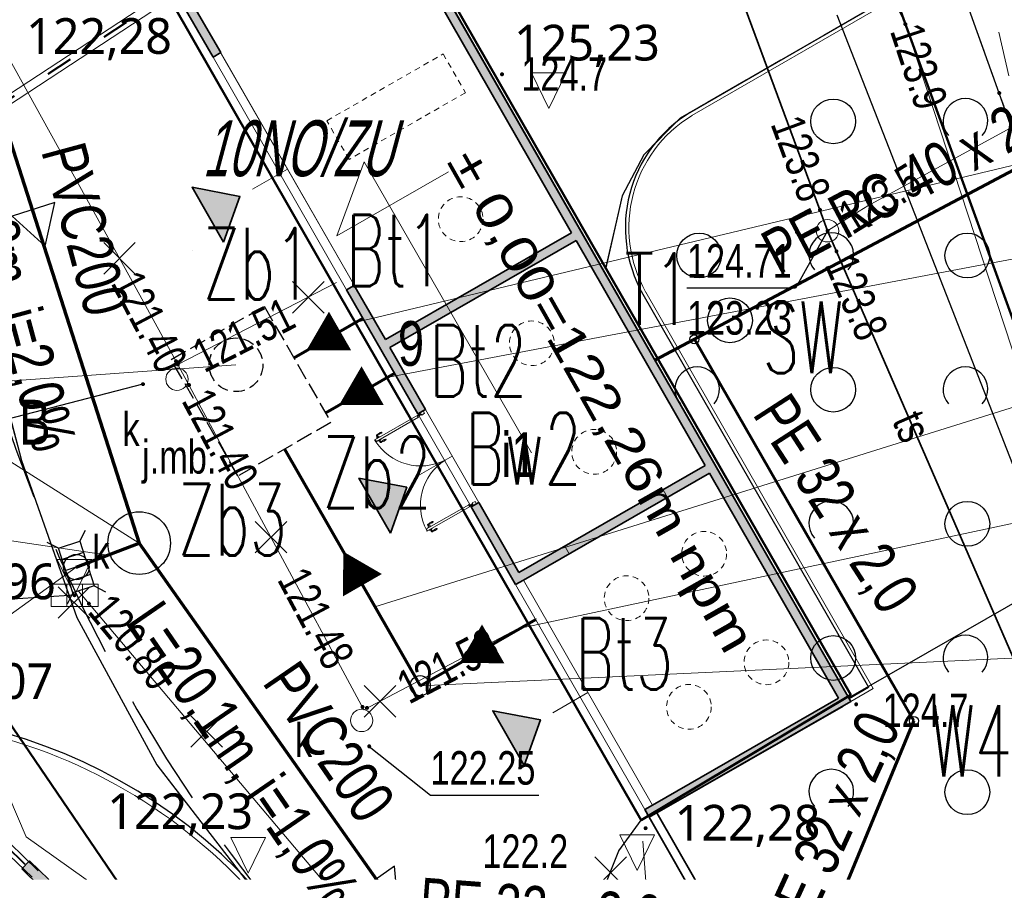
# Model space of a CAD drawing. Header units: millimetres. Extents: x 7464056 to 7464277, y 5957530 to 5957827.
# Tile 6 of 22: x 7464161 to 7464183, y 5957565 to 5957585. Entities that reach past the tile are written whole.
import ezdxf
from ezdxf.enums import TextEntityAlignment as Align

# ---------------------------------------------------------------- set-up
doc = ezdxf.new("R2010")
doc.units = ezdxf.units.MM
doc.header["$MEASUREMENT"] = 0
for name, pattern in [('1.0_0.5', [1.5, 1, -0.5]), ('1.5_0.5', [2, 1.5, -0.5]), ('219-500', [0]), ('ACAD_ISO03W100', [30, 12, -18]), ('egug-500', [1, 0.5, -0.5]), ('KRESKOWA', [19.05, 12.7, -6.35]), ('otda_500', [1, 0.5, -0.5])]:
    doc.linetypes.add(name, pattern=pattern)
doc.layers.get('0').update_dxf_attribs({"color": 2, "linetype": 'CONTINUOUS', "lineweight": 0, "plot": 0})
for name, color, linetype in [('000 Inne (niezydentyfikowane)', 7, 'CONTINUOUS'), ('203-punkt graniczny', 7, 'CONTINUOUS'), ('210-oznaczenie konturu użytku gruntowego', 7, 'CONTINUOUS'), ('218-kontur użytku gruntowego', 7, 'CONTINUOUS'), ('312-budynek ewidencyjny', 7, 'CONTINUOUS'), ('312-oznaczenie budynku ewidencyjnego', 7, 'CONTINUOUS'), ('312-oznaczenie budynku ewidencyjnego-Atr117', 7, 'CONTINUOUS'), ('jezdnia', 7, 'CONTINUOUS'), ('jezdnia-Atr17', 7, 'CONTINUOUS'), ('komora podziemna', 7, 'CONTINUOUS'), ('kratka ściekowa', 7, 'CONTINUOUS'), ('kratka ściekowa-Atr17', 7, 'CONTINUOUS'), ('krawężnik', 7, 'CONTINUOUS'), ('obudowa ochronna przewodu', 7, 'CONTINUOUS'), ('pikieta naturalna', 7, 'CONTINUOUS'), ('pikieta naturalna-Atr2', 7, 'CONTINUOUS'), ('pikieta sztuczna', 7, 'CONTINUOUS'), ('pikieta sztuczna-Atr2', 7, 'CONTINUOUS'), ('przewód elektroenergetyczny podziemny', 7, 'CONTINUOUS'), ('przewód kanalizacyjny', 7, 'CONTINUOUS'), ('przewód telekomunikacyjny podziemny', 7, 'CONTINUOUS'), ('przewód telekomunikacyjny podziemny-Atr1', 7, 'CONTINUOUS'), ('rzedna', 7, 'CONTINUOUS'), ('rzedna-Atr2', 7, 'CONTINUOUS'), ('rzedna-Atr3', 7, 'CONTINUOUS'), ('studnia kanalizacyjna', 7, 'CONTINUOUS'), ('studnia kanalizacyjna-Atr17', 7, 'CONTINUOUS'), ('wiata', 7, 'CONTINUOUS'), ('zadrzewienie  zakrzewienie', 7, 'CONTINUOUS')]:
    doc.layers.add(name, color=color, linetype=linetype)
for name, color, linetype, lineweight in [('219-działka ewidencyjna', 3, 'CONTINUOUS', 30), ('__ OGRODZENIE', 14, 'FENCELINE1', 30), ('__A-BUDYNEK', 7, 'CONTINUOUS', 35), ('__A-krawężnik', 7, 'CONTINUOUS', 30), ('__A-opisy', 7, 'CONTINUOUS', 20), ('__A-rozbiórki', 1, 'CONTINUOUS', 25), ('__A-rzędne projektowane', 7, 'CONTINUOUS', 15), ('A-przerywana', 4, 'KRESKOWA', 5), ('A-stolarka', 5, 'CONTINUOUS', 15), ('A-ściany projektowane', 5, 'CONTINUOUS', 35), ('E-kable elektryczne', 1, 'ACAD_ISO03W100', 40), ('E-złacza i rozdzielnice', 1, 'CONTINUOUS', 13), ('Krzyżyk', 10, 'CONTINUOUS', 5), ('S-drenaż-opis', 124, 'CONTINUOUS', 20), ('S-kan-deszcz', 94, 'CONTINUOUS', 70), ('S-kan-deszcz-opis', 94, 'CONTINUOUS', 20), ('S-kan-sanit', 34, 'CONTINUOUS', 70), ('S-kan-sanit-opis', 34, 'CONTINUOUS', 20), ('S-woda', 5, 'CONTINUOUS', 60), ('S-woda-opis', 5, 'CONTINUOUS', 20)]:
    doc.layers.add(name, color=color, linetype=linetype, lineweight=lineweight)
doc.styles.add('arial', font='arial.ttf')
doc.styles.add('GENERATED_STYLE_1', font='arial.ttf')
doc.styles.add('SANIT', font='romans.shx', dxfattribs={"width": 0.7})
doc.styles.get("Standard").update_dxf_attribs({"font": 'Working1250', "width": 0.75})
doc.styles.add('trebuchet', font='trebuc.ttf')
doc.linetypes.add('FENCELINE1', pattern='A,0.25,-0.1,[133,ltypeshp.shx,S=0.1,R=0,X=-0.1,Y=0],-0.1,1', length=1.45)

# ---------------------------------------------------------------- blocks, each defined once
blk = doc.blocks.new('203')
at = {"linetype": 'Continuous', "lineweight": 0}
h = blk.add_hatch(color=0, dxfattribs=at)
edge = h.paths.add_edge_path()
edge.add_arc((0, 0), 0.045, 0, 360)
blk = doc.blocks.new('PW01')
at = {"linetype": 'Continuous', "lineweight": 13}
h = blk.add_hatch(color=0, dxfattribs=at)
edge = h.paths.add_edge_path()
edge.add_arc((0, 0), 0.045, 0, 360)
blk = doc.blocks.new('OTZK1')
at = {"color": 0, "linetype": 'Continuous'}
blk.add_circle((0, 0), 0.5, dxfattribs=at)
blk = doc.blocks.new('OTZK2')
at = {"color": 0, "linetype": 'Continuous'}
blk.add_arc((0, 0), 0.5, 318.85, 221.162, dxfattribs=at)
blk = doc.blocks.new('US15')
at = {"color": 0, "linetype": 'Continuous', "lineweight": 13}
blk.add_circle((0, 0), 0.25, dxfattribs=at)
blk = doc.blocks.new('US05')
at = {"color": 0, "linetype": 'Continuous', "lineweight": 13}
for p, q in [((-0.525, -0.25), (-0.525, 0.25)), ((-0.525, 0.25), (-0.175, 0.25)), ((-0.175, -0.25), (-0.175, 0.25)), ((-0.175, 0.25), (0.175, 0.25)), ((0.175, -0.25), (0.175, 0.25)), ((0.175, 0.25), (0.525, 0.25)), ((0.525, -0.25), (0.525, 0.25)), ((-0.525, -0.25), (-0.175, -0.25)), ((-0.175, -0.25), (0.175, -0.25)), ((0.175, -0.25), (0.525, -0.25))]:
    blk.add_line(p, q, dxfattribs=at)
blk = doc.blocks.new('G$C26649949')
at = {"layer": 'A-przerywana', "color": 7}
blk.add_lwpolyline([(610, 562.5), (710, 562.5), (710, 262.5), (610, 262.5)], close=True, dxfattribs=at)
for centre in [(1870, 512.5), (2150, 512.5), (950, 412.5), (1270, 412.5), (1550, 412.5), (1870, 312.5), (2150, 312.5)]:
    blk.add_circle(centre, 50, dxfattribs=at)
at = {"layer": 'A-stolarka', "color": 7, "ltscale": 2}
for p, q in [((660, 132.5), (660, 42)), ((1400, 132.5), (1400, 42)), ((2010, 132.5), (2010, 42))]:
    blk.add_line(p, q, dxfattribs=at)
at = {"layer": 'A-stolarka', "color": 7}
for p, q in [((1276.6, 11.5), (1277.1, 19)), ((1280.9, 8), (1276.6, 8)), ((1280.9, 10.5), (1279.1, 10.5)), ((1280.9, 6.2), (1280.9, 12.2)), ((1282.2, 12.6), (1281.3, 12.6)), ((1282.2, 5.9), (1281.3, 5.9)), ((1287.6, 12.6), (1288.5, 12.6)), ((1287.6, 5.9), (1288.5, 5.9)), ((1288.8, 6.2), (1288.8, 12.2)), ((1288.8, 10.5), (1290.6, 10.5)), ((1288.8, 8), (1293.2, 8)), ((1293.2, 11.5), (1292.7, 19)), ((1506.8, 11.5), (1507.3, 19)), ((1511.2, 8), (1506.8, 8)), ((1511.2, 10.5), (1509.4, 10.5)), ((1511.2, 6.2), (1511.2, 12.2)), ((1512.4, 12.6), (1511.5, 12.6)), ((1512.4, 5.9), (1511.5, 5.9)), ((1517.8, 12.6), (1518.7, 12.6)), ((1517.8, 5.9), (1518.7, 5.9)), ((1519.1, 6.2), (1519.1, 12.2)), ((1519.1, 10.5), (1520.9, 10.5)), ((1519.1, 8), (1523.4, 8)), ((1523.4, 11.5), (1522.9, 19))]:
    blk.add_line(p, q, dxfattribs=at)
for points in [[(1282.4, 114.5), (1280, 114.5), (1280, 126.7), (1286.2, 126.7, -0.414214), (1286.6, 126.3), (1286.6, 119), (1284.4, 119), (1284.4, 118.5), (1285.2, 118.5), (1285.2, 118.1), (1282.4, 118.1), (1282.4, 114.5)], [(1286.1, 110.4), (1287.2, 110.4, -0.414214), (1287.6, 110), (1287.6, 1.8, -0.414214), (1287.2, 1.4), (1283.6, 1.4), (1283.6, 0), (1282.6, 0, -0.414214), (1282.2, 0.4), (1282.2, 111.4, -0.414214), (1282.5, 111.8), (1283.4, 111.8)], [(1513.9, 110.4), (1512.8, 110.4, 0.414214), (1512.4, 110), (1512.4, 1.8, 0.414214), (1512.8, 1.4), (1516.4, 1.4), (1516.4, 0), (1517.4, 0, 0.414214), (1517.8, 0.4), (1517.8, 111.4, 0.414214), (1517.5, 111.8), (1516.6, 111.8)], [(1517.6, 114.5), (1520, 114.5), (1520, 126.7), (1513.8, 126.7, 0.414214), (1513.4, 126.3), (1513.4, 119), (1515.6, 119), (1515.6, 118.5), (1514.8, 118.5), (1514.8, 118.1), (1517.6, 118.1), (1517.6, 114.5)]]:
    blk.add_lwpolyline(points, format="xyb", dxfattribs=at)
for points in [[(1283.2, 112.8, -5.30393), (1283.4, 113.3), (1283.4, 110.6, 0.414214), (1284, 110), (1286.1, 110), (1286.1, 110.4), (1284, 110.4, -0.414214), (1283.7, 110.6), (1283.7, 113.3, 4.433589), (1283.3, 112.4)], [(1282.4, 114.8), (1284.6, 114.8, 1.297393), (1284.8, 115.1), (1284.8, 118.1), (1285.2, 118.1), (1285.2, 114.5), (1282.4, 114.5)], [(1516.8, 112.8, 5.30393), (1516.6, 113.3), (1516.6, 110.6, -0.414214), (1516, 110), (1513.9, 110), (1513.9, 110.4), (1516, 110.4, 0.414214), (1516.3, 110.6), (1516.3, 113.3, -4.433589), (1516.7, 112.4)], [(1517.6, 114.8), (1515.4, 114.8, -1.297393), (1515.2, 115.1), (1515.2, 118.1), (1514.8, 118.1), (1514.8, 114.5), (1517.6, 114.5)]]:
    blk.add_lwpolyline(points, format="xyb", close=True, dxfattribs=at)
for points in [[(1283.7, 117.7), (1283.7, 115.1), (1284.1, 115.1), (1284.1, 118.1), (1282.8, 118.1), (1282.8, 115.1), (1283.4, 115.1), (1283.4, 117.7)], [(1283.7, 114.8), (1283.7, 117.7), (1283.4, 117.7), (1283.4, 114.8)], [(1283.4, 114.5), (1283.4, 114.1)], [(1283.7, 113.3), (1283.7, 114.5)], [(1516.3, 117.7), (1516.3, 115.1), (1515.9, 115.1), (1515.9, 118.1), (1517.2, 118.1), (1517.2, 115.1), (1516.6, 115.1), (1516.6, 117.7)], [(1516.3, 114.8), (1516.3, 117.7), (1516.6, 117.7), (1516.6, 114.8)], [(1516.3, 113.3), (1516.3, 114.5)], [(1516.6, 114.5), (1516.6, 114.1)]]:
    blk.add_lwpolyline(points, dxfattribs=at)
for centre in [(1282.6, 113.3), (1517.4, 113.3)]:
    blk.add_circle(centre, 0.78, dxfattribs=at)
for centre, radius, start, end in [((1279.5, 120.6), 120.7, 271.9601, 357.0808), ((1520.5, 120.6), 120.7, 182.9192, 268.0399), ((1293.9, 21.7), 0.888, 18.9246, 90), ((1506.1, 21.7), 0.888, 90, 161.0754), ((1288.5, 12.2), 0.36, 0, 90), ((1288.5, 6.2), 0.36, 270, 0), ((1290.6, 9.3), 1.2, 58.6119, 90), ((1291.9, 11.4), 1.26, 238.6119, 5.465), ((1293.2, 9.2), 1.26, 270, 0), ((1506.8, 9.2), 1.26, 180, 270), ((1508.1, 11.4), 1.26, 174.535, 301.3881), ((1509.4, 9.3), 1.2, 90, 121.3881), ((1511.5, 12.2), 0.36, 90, 180), ((1511.5, 6.2), 0.36, 180, 270)]:
    blk.add_arc(centre, radius, start, end, dxfattribs=at)
for centre, major_axis, ratio, start_param, end_param in [((1275.8, 21.7), (0.628, -0.628), 1, 2.356194, 3.596693), ((1293.9, 19), (0, -3.6), 0.347016, 3.132997, 4.712389), ((1524.2, 19), (0, -3.6), 0.347016, 3.132997, 4.712389), ((1276.6, 9.2), (0.891, -0.891), 1, 3.926991, 5.497787), ((1277.8, 11.4), (-0.891, -0.891), 1, 5.402404, 7.61641), ((1279.1, 9.3), (-0.849, -0.849), 1, 3.926991, 4.474817), ((1281.3, 12.2), (-0.255, -0.255), 1, 3.926991, 5.497787), ((1281.3, 6.2), (0.255, -0.255), 1, 3.926991, 5.497787)]:
    blk.add_ellipse(centre, major_axis=major_axis, ratio=ratio, start_param=start_param, end_param=end_param, dxfattribs=at)
at = {"layer": 'A-stolarka', "color": 7, "extrusion": (0, 0, -1)}
for centre, major_axis, ratio, start_param, end_param in [((1275.8, 19), (0, -3.6), 0.347016, 3.132997, 4.712389), ((1506.1, 19), (0, -3.6), 0.347016, 3.132997, 4.712389), ((1524.2, 21.7), (-0.628, -0.628), 1, 2.356194, 3.596693), ((1518.7, 12.2), (0.255, -0.255), 1, 3.926991, 5.497787), ((1518.7, 6.2), (-0.255, -0.255), 1, 3.926991, 5.497787), ((1520.9, 9.3), (0.849, -0.849), 1, 3.926991, 4.474817), ((1522.2, 11.4), (0.891, -0.891), 1, 5.402404, 7.61641), ((1523.4, 9.2), (-0.891, -0.891), 1, 3.926991, 5.497787)]:
    blk.add_ellipse(centre, major_axis=major_axis, ratio=ratio, start_param=start_param, end_param=end_param, dxfattribs=at)
at = {"layer": 'A-stolarka', "color": 7}
for points in [[(1275.3, 9.2), (1275.3, 9.7), (1275, 11.5), (1274.8, 14.8), (1274.4, 18.6), (1274.8, 21), (1275, 22)], [(1524.7, 9.2), (1524.7, 9.7), (1525, 11.5), (1525.2, 14.8), (1525.6, 18.6), (1525.2, 21), (1525, 22)]]:
    blk.add_open_spline(points, degree=3, knots=[0, 0, 0, 0, 1.06066, 4.623314, 8.177981, 10.699943, 10.699943, 10.699943, 10.699943], dxfattribs=at)
for points in [[(1294.4, 9.2), (1294.6, 10.5), (1295, 14.8), (1295.2, 19), (1294.8, 22)], [(1505.6, 9.2), (1505.4, 10.5), (1505, 14.8), (1504.8, 19), (1505.2, 22)]]:
    blk.add_spline(points, degree=3, dxfattribs=at)
at = {"layer": 'A-ściany projektowane', "color": 7}
for p, q in [((200, 632.5), (2320, 632.5)), ((2320, 632.5), (2320, 112.5)), ((220, 612.5), (1100, 612.5)), ((1100, 612.5), (1100, 132.5)), ((1700, 612.5), (1120, 612.5)), ((1120, 612.5), (1120, 132.5)), ((1700, 612.5), (1700, 132.5)), ((2300, 612.5), (1720, 612.5)), ((1720, 612.5), (1720, 132.5)), ((2300, 612.5), (2300, 132.5)), ((2320, 612.5), (2320, 132.5)), ((360, 132.5), (220, 132.5)), ((360, 132.5), (360, 112.5)), ((960, 132.5), (960, 112.5)), ((1100, 132.5), (960, 132.5)), ((1280, 132.5), (1120, 132.5)), ((1280, 132.5), (1280, 112.5)), ((1700, 132.5), (1520, 132.5)), ((1520, 132.5), (1520, 112.5)), ((1720, 132.5), (1720, 112.5)), ((1720, 132.5), (1720, 132.5)), ((2300, 132.5), (2300, 112.5)), ((2300, 132.5), (2300, 132.5)), ((2595, 132.5), (2320, 132.5)), ((200, 112.5), (360, 112.5)), ((960, 112.5), (1280, 112.5)), ((1720, 112.5), (1520, 112.5)), ((2300, 112.5), (2320, 112.5)), ((2320, 112.5), (2595, 112.5))]:
    blk.add_line(p, q, dxfattribs=at)
at = {"layer": 'A-ściany projektowane', "color": 7, "lineweight": 15}
for p, q in [((60, 132.5), (940, 132.5)), ((220, 132.5), (1100, 132.5)), ((1520, 132.5), (1280, 132.5)), ((2300, 132.5), (1720, 132.5)), ((360, 112.5), (960, 112.5)), ((1520, 112.5), (1280, 112.5)), ((2300, 112.5), (1720, 112.5))]:
    blk.add_line(p, q, dxfattribs=at)
blk = doc.blocks.new('BUDYNEK')
at = {"layer": '__A-BUDYNEK', "ltscale": 0.25, "transparency": 33554687}
h = blk.add_hatch(color=256, dxfattribs=at)
h.dxf.hatch_style = 1
h.paths.add_polyline_path([(7464400.48, 5957583.27), (7464400.48, 5957583.07), (7464402.08, 5957583.07), (7464402.08, 5957583.27), (7464400.68, 5957583.27)])
h.paths.add_polyline_path([(7464400.68, 5957583.27), (7464400.68, 5957588.07), (7464409.48, 5957588.07), (7464409.48, 5957583.27), (7464408.08, 5957583.27), (7464408.08, 5957583.07), (7464411.28, 5957583.07), (7464411.28, 5957583.09), (7464411.28, 5957583.212), (7464411.28, 5957583.27), (7464409.68, 5957583.27), (7464409.68, 5957588.07), (7464415.48, 5957588.07), (7464415.48, 5957583.27), (7464413.68, 5957583.27), (7464413.68, 5957583.212), (7464413.68, 5957583.09), (7464413.661, 5957583.07, 0.693534), (7464413.642, 5957583.09), (7464413.647, 5957583.07), (7464413.68, 5957583.07), (7464413.68, 5957583.09), (7464413.654, 5957583.09, -0.693534), (7464413.68, 5957583.07), (7464415.68, 5957583.07), (7464415.68, 5957583.27), (7464415.68, 5957588.07), (7464421.48, 5957588.07), (7464421.48, 5957583.27), (7464421.48, 5957583.07), (7464421.68, 5957583.07), (7464421.68, 5957583.27), (7464421.68, 5957588.07), (7464421.68, 5957588.27), (7464400.48, 5957588.27), (7464400.48, 5957583.27)])
at = {"layer": '__A-BUDYNEK', "ltscale": 0.25, "xscale": 0.01, "yscale": 0.01, "zscale": 0.01}
blk.add_blockref('G$C26649949', (7464398.48, 5957581.945), dxfattribs=at)
blk = doc.blocks.new('Kota2')
at = {"color": 0}
blk.add_lwpolyline([(-0.386, 0.799), (0, 0), (0.386, 0.799)], close=True, dxfattribs=at)
at = {"color": 0, "style": 'trebuchet'}
blk.add_attdef('POZIOM', (-0.775, 1.071), '', height=1, dxfattribs=at)

msp = doc.modelspace()

# ---------------------------------------------------------------- hatches: boundary and pattern name
at = {"layer": '__A-BUDYNEK', "linetype": 'Continuous'}
for points in [[(7464165.743, 5957579.866), (7464166.106, 5957580.889), (7464165.039, 5957581.092)], [(7464169.475, 5957573.361), (7464169.839, 5957574.384), (7464168.771, 5957574.586)], [(7464172.466, 5957568.159), (7464172.829, 5957569.183), (7464171.762, 5957569.385)]]:
    msp.add_hatch(color=256, dxfattribs=at).paths.add_polyline_path(points)
at = {"layer": 'E-złacza i rozdzielnice'}
h = msp.add_hatch(color=256, dxfattribs=at)
h.dxf.hatch_style = 1
h.paths.add_polyline_path([(7464161.227, 5957565.854), (7464161.656, 5957565.434), (7464161.831, 5957565.613), (7464161.402, 5957566.033)])

# ---------------------------------------------------------------- linework, layer by layer
at = {"ltscale": 0.25}
for p, q in [((7464165.042, 5957579.689), (7464165.042, 5957579.689)), ((7464175.571, 5957574.33), (7464175.671, 5957574.157)), ((7464173.371, 5957573.068), (7464173.471, 5957572.895)), ((7464175.26, 5957567.004), (7464179.77, 5957569.592))]:
    msp.add_line(p, q, dxfattribs=at)
at = {"layer": '000 Inne (niezydentyfikowane)', "color": 56, "linetype": 'Continuous', "lineweight": 50, "flags": 128}
for points in [[(7464129.82, 5957706.056), (7464158.016, 5957657.47), (7464158.056, 5957657.401), (7464162.94, 5957648.984), (7464162.981, 5957648.914), (7464176.492, 5957625.631), (7464176.499, 5957625.621), (7464182.663, 5957614.998), (7464186.213, 5957609.558), (7464195.967, 5957590.719), (7464195.97, 5957590.71), (7464198.51, 5957586.21), (7464201.941, 5957582.25), (7464205.521, 5957578.87), (7464209.991, 5957575.1), (7464215.369, 5957570.98), (7464206.32, 5957560.132), (7464194.92, 5957546.46), (7464180.799, 5957585.27), (7464167.995, 5957612.279), (7464163.514, 5957619.798), (7464156.208, 5957632.058), (7464149.275, 5957643.692), (7464129.849, 5957676.292)], [(7464126.431, 5957614.494), (7464156.208, 5957632.058), (7464163.514, 5957619.798), (7464156.749, 5957590.749), (7464156.689, 5957582.483), (7464160.044, 5957570.443), (7464166.573, 5957560.859), (7464191.954, 5957545.875), (7464191.47, 5957545.78), (7464189.787, 5957545.447), (7464144.12, 5957536.43), (7464125.18, 5957539.755)]]:
    msp.add_lwpolyline(points, dxfattribs=at)
msp.add_lwpolyline([(7464194.92, 5957546.46), (7464194.899, 5957546.456), (7464191.954, 5957545.875), (7464166.573, 5957560.859), (7464160.044, 5957570.443), (7464156.689, 5957582.483), (7464156.749, 5957590.749), (7464163.514, 5957619.798), (7464167.995, 5957612.279), (7464180.799, 5957585.27)], close=True, dxfattribs=at)
at = {"layer": '218-kontur użytku gruntowego', "color": 3, "linetype": 'egug-500', "lineweight": 18, "flags": 128}
for points in [[(7464183.09, 5957583.2), (7464181.96, 5957586.34)], [(7464181.96, 5957586.34), (7464183.09, 5957583.2)], [(7464190.87, 5957561.24), (7464183.09, 5957583.2)], [(7464183.09, 5957583.2), (7464190.87, 5957561.24)]]:
    msp.add_lwpolyline(points, dxfattribs=at)
at = {"layer": '219-działka ewidencyjna', "linetype": '219-500', "flags": 128}
for points in [[(7464183.09, 5957583.2), (7464181.96, 5957586.34)], [(7464190.87, 5957561.24), (7464183.09, 5957583.2)]]:
    msp.add_lwpolyline(points, dxfattribs=at)
at = {"layer": '312-budynek ewidencyjny', "color": 7, "linetype": 'Continuous', "lineweight": 50, "flags": 128}
for points in [[(7464169.35, 5957587.9), (7464174.42, 5957579.06)], [(7464168.12, 5957579.06), (7464164.6, 5957585.2)], [(7464175.08, 5957566.94), (7464168.12, 5957579.06)], [(7464174.42, 5957579.06), (7464179.77, 5957569.74)], [(7464179.77, 5957569.74), (7464175.08, 5957566.94)]]:
    msp.add_lwpolyline(points, dxfattribs=at)
at = {"layer": '__ OGRODZENIE'}
for p in [(7464179.456, 5957584.949), (7464179.721, 5957569.678)]:
    msp.add_line(p, (7464184.378, 5957572.351), dxfattribs=at)
at = {"layer": '__A-BUDYNEK', "ltscale": 0.25}
msp.add_line((7464169.219, 5957587.98), (7464179.77, 5957569.592), dxfattribs=at)
at = {"layer": '__A-BUDYNEK', "linetype": '1.0_0.5', "ltscale": 0.5}
msp.add_line((7464162.553, 5957584.026), (7464162.553, 5957584.026), dxfattribs=at)
at = {"layer": '__A-BUDYNEK', "linetype": 'Continuous'}
for points in [[(7464165.743, 5957579.866), (7464165.039, 5957581.092), (7464166.106, 5957580.889), (7464165.743, 5957579.866)], [(7464169.475, 5957573.361), (7464168.771, 5957574.586), (7464169.839, 5957574.384), (7464169.475, 5957573.361)], [(7464172.466, 5957568.159), (7464171.762, 5957569.385), (7464172.829, 5957569.183), (7464172.466, 5957568.159)]]:
    msp.add_lwpolyline(points, dxfattribs=at)
at = {"layer": '__A-krawężnik', "ltscale": 0.25}
for p, q in [((7464176.178, 5957582.768), (7464182.03, 5957586.144)), ((7464175.118, 5957578.704), (7464180.164, 5957569.91)), ((7464179.731, 5957569.661), (7464180.164, 5957569.91))]:
    msp.add_line(p, q, dxfattribs=at)
at = {"layer": '__A-krawężnik', "lineweight": 15, "ltscale": 0.25}
for p, q in [((7464176.217, 5957582.699), (7464182.07, 5957586.075)), ((7464175.188, 5957578.744), (7464180.273, 5957569.88)), ((7464179.77, 5957569.592), (7464180.273, 5957569.88))]:
    msp.add_line(p, q, dxfattribs=at)
at = {"layer": '__A-krawężnik', "linetype": 'KRESKOWA', "ltscale": 0.2}
msp.add_arc((7464195.35, 5957587.634), 36.43, 185.7116, 218.1262, dxfattribs=at)
at = {"layer": '__A-krawężnik', "ltscale": 0.25}
for centre, radius, start, end in [((7464177.747, 5957580.189), 3.019, 121.319, 209.4722), ((7464157.568, 5957557.347), 12, 40.5138, 111.9189)]:
    msp.add_arc(centre, radius, start, end, dxfattribs=at)
at = {"layer": '__A-krawężnik', "lineweight": 15, "ltscale": 0.25}
for centre, radius, start, end in [((7464177.747, 5957580.189), 2.939, 121.319, 209.4722), ((7464157.568, 5957557.347), 11.88, 37.4631, 111.9189)]:
    msp.add_arc(centre, radius, start, end, dxfattribs=at)
at = {"layer": '__A-opisy', "color": 7}
for p, q in [((7464168.274, 5957580.005), (7464168.89, 5957581.664)), ((7464168.89, 5957581.664), (7464172.627, 5957575.151)), ((7464170.769, 5957581.436), (7464168.274, 5957580.005))]:
    msp.add_line(p, q, dxfattribs=at)
at = {"layer": '__A-rozbiórki', "lineweight": 30, "ltscale": 0.25}
for p, q in [((7464174.047, 5957566.118), (7464174.753, 5957565.412)), ((7464174.047, 5957565.412), (7464174.753, 5957566.118))]:
    msp.add_line(p, q, dxfattribs=at)
at = {"layer": 'E-kable elektryczne', "linetype": 'Continuous', "lineweight": 15, "ltscale": 0.05}
for points in [[(7464164.765, 5957585.683), (7464155.057, 5957579.316), (7464160.212, 5957567.651), (7464160.787, 5957566.316), (7464161.459, 5957565.662)], [(7464164.875, 5957585.516), (7464155.309, 5957579.242), (7464160.395, 5957567.731), (7464160.955, 5957566.431), (7464161.598, 5957565.805)]]:
    msp.add_lwpolyline(points, dxfattribs=at)
at = {"layer": 'E-kable elektryczne', "ltscale": 0.05}
msp.add_lwpolyline([(7464164.82, 5957585.599), (7464155.183, 5957579.279), (7464160.303, 5957567.691), (7464160.871, 5957566.373), (7464161.529, 5957565.734)], dxfattribs=at)
at = {"layer": 'E-złacza i rozdzielnice'}
msp.add_lwpolyline([(7464161.227, 5957565.854), (7464161.656, 5957565.434), (7464161.831, 5957565.613), (7464161.402, 5957566.033)], close=True, dxfattribs=at)
at = {"layer": 'jezdnia', "color": 7, "linetype": '1.5_0.5', "lineweight": 18, "flags": 128}
msp.add_lwpolyline([(7464086.851, 5957757.258), (7464091.92, 5957748.72), (7464093.17, 5957746.61), (7464100.88, 5957733.62), (7464109.13, 5957719.6), (7464117.32, 5957705.91), (7464124.79, 5957693.36), (7464131.59, 5957681.85), (7464137.77, 5957671.55), (7464145.7, 5957658.29), (7464153.31, 5957645.2), (7464161.81, 5957630.88), (7464165.59, 5957624.29), (7464166.01, 5957623.09), (7464166.28, 5957621.51), (7464166.24, 5957620.22), (7464165.92, 5957618.44), (7464168.97, 5957613.22), (7464169.49, 5957613.31), (7464170.42, 5957613.31), (7464171.31, 5957612.99), (7464172.23, 5957612.07), (7464174.42, 5957607.65), (7464180.26, 5957595.46), (7464181.97, 5957591.93), (7464181.97, 5957591.41), (7464181.65, 5957590.58), (7464181.19, 5957590.07), (7464180.8, 5957589.72), (7464180.45, 5957589.49), (7464177.71, 5957587.72), (7464174.48, 5957585.62), (7464174.04, 5957585.45), (7464173.25, 5957585.36), (7464172.37, 5957585.5), (7464170.33, 5957586.19), (7464174.29, 5957579.29), (7464174.66, 5957580.9), (7464175.14, 5957581.82), (7464175.95, 5957582.64), (7464182.63, 5957586.49), (7464183.82, 5957586.55), (7464184.39, 5957586.13), (7464185.16, 5957585.13), (7464186.91, 5957580.49), (7464187.35, 5957579.06), (7464188.33, 5957575.91), (7464191.48, 5957567.03), (7464194.04, 5957559.04), (7464194.66, 5957556.96), (7464194.8, 5957555.42), (7464194.36, 5957553.91), (7464193.7, 5957553.12), (7464193.01, 5957552.89), (7464195.32, 5957546.4), (7464196.35, 5957545.53), (7464197.42, 5957544.45), (7464198.3, 5957543.12), (7464199.02, 5957541.65), (7464199.69, 5957539.99), (7464200.28, 5957536.84), (7464200.881, 5957534.249)], dxfattribs=at)
msp.add_lwpolyline([(7464175.08, 5957566.94), (7464168.12, 5957579.06), (7464164.6, 5957585.2), (7464164.05, 5957586.08), (7464163.49, 5957587.16), (7464163.17, 5957588.47), (7464163.09, 5957590.54), (7464163.17, 5957592.05), (7464163.8, 5957595.25), (7464165.08, 5957600.48), (7464167.34, 5957609.47), (7464167.73, 5957610.98), (7464167.99, 5957612.28), (7464168.48, 5957612.9), (7464168.97, 5957613.22), (7464165.92, 5957618.44), (7464165.25, 5957616.11), (7464164.7, 5957613.53), (7464161.91, 5957601.58), (7464159.06, 5957589.68), (7464158.91, 5957588.78), (7464158.88, 5957587.14), (7464159.08, 5957584.49), (7464159.56, 5957581.48), (7464159.93, 5957579.62), (7464160.1, 5957579.06), (7464160.48, 5957577.81), (7464161.22, 5957574.98), (7464162.46, 5957571.47), (7464164.25, 5957568.18), (7464166.47, 5957565.3), (7464169.08, 5957562.56), (7464171.1, 5957560.79), (7464173.39, 5957559.16), (7464176.91, 5957557.14), (7464184.31, 5957552.93), (7464188.42, 5957550.79), (7464189.21, 5957550.43), (7464191.67, 5957549.01), (7464193.61, 5957547.69), (7464195.32, 5957546.4), (7464193.01, 5957552.89), (7464191.65, 5957552.87), (7464190.31, 5957553.48), (7464175.47, 5957562.01), (7464174.72, 5957562.88), (7464174.26, 5957564.06), (7464174.2, 5957565.3), (7464174.58, 5957566.25)], close=True, dxfattribs=at)
at = {"layer": 'krawężnik', "color": 7, "linetype": 'Continuous', "lineweight": 25, "flags": 128}
for points in [[(7464158.88, 5957587.14), (7464159.08, 5957584.49), (7464159.56, 5957581.48), (7464159.93, 5957579.62), (7464160.1, 5957579.06), (7464160.48, 5957577.81), (7464161.22, 5957574.98), (7464162.46, 5957571.47), (7464164.25, 5957568.18), (7464166.47, 5957565.3), (7464169.08, 5957562.56), (7464171.1, 5957560.79), (7464173.39, 5957559.16), (7464176.91, 5957557.14), (7464184.31, 5957552.93), (7464188.42, 5957550.79), (7464189.21, 5957550.43), (7464191.67, 5957549.01), (7464193.61, 5957547.69), (7464195.32, 5957546.4)], [(7464182.63, 5957586.49), (7464175.95, 5957582.64), (7464175.14, 5957581.82), (7464174.66, 5957580.9), (7464174.29, 5957579.29)], [(7464193.01, 5957552.89), (7464191.65, 5957552.87), (7464190.31, 5957553.48), (7464175.47, 5957562.01), (7464174.72, 5957562.88), (7464174.26, 5957564.06), (7464174.2, 5957565.3), (7464174.58, 5957566.25), (7464175.08, 5957566.94)]]:
    msp.add_lwpolyline(points, dxfattribs=at)
at = {"layer": 'Krzyżyk', "lineweight": 30, "ltscale": 0.25}
for p, q in [((7464163.062, 5957579.857), (7464163.768, 5957579.15)), ((7464163.062, 5957579.15), (7464163.768, 5957579.857)), ((7464167.287, 5957578.987), (7464167.993, 5957578.281)), ((7464167.287, 5957578.281), (7464167.993, 5957578.987)), ((7464166.448, 5957573.622), (7464167.154, 5957572.916)), ((7464166.448, 5957572.916), (7464167.154, 5957573.622)), ((7464162.042, 5957572.159), (7464162.748, 5957571.453)), ((7464162.042, 5957571.453), (7464162.748, 5957572.159)), ((7464168.887, 5957569.951), (7464169.594, 5957569.245)), ((7464168.887, 5957569.245), (7464169.594, 5957569.951)), ((7464165.01, 5957569.276), (7464165.716, 5957568.569)), ((7464165.01, 5957568.569), (7464165.716, 5957569.276))]:
    msp.add_line(p, q, dxfattribs=at)
at = {"layer": 'obudowa ochronna przewodu', "color": 7, "linetype": 'Continuous', "lineweight": 35, "flags": 128}
for points in [[(7464179.25, 5957580.12), (7464179.08, 5957580.59), (7464172.1, 5957599.44), (7464169.08, 5957603.09), (7464162.27, 5957614.26), (7464161.78, 5957616.53), (7464161.72, 5957623.7)], [(7464196.882, 5957534.225), (7464196.16, 5957537.22), (7464183.01, 5957542.44), (7464180.69, 5957546.16), (7464179.77, 5957551.46), (7464179.51, 5957554.12), (7464180.59, 5957560.99), (7464184.89, 5957567.15), (7464179.45, 5957579.66), (7464179.25, 5957580.12)]]:
    msp.add_lwpolyline(points, dxfattribs=at)
at = {"layer": 'przewód elektroenergetyczny podziemny', "color": 1, "linetype": 'Continuous', "lineweight": 18, "flags": 128}
for points in [[(7464198.519, 5957534.235), (7464197.84, 5957535.9), (7464197.3, 5957537.03), (7464195.22, 5957542.68), (7464189.26, 5957548.01), (7464189.91, 5957549.75), (7464190.89, 5957553.48), (7464190.91, 5957554.57), (7464189.76, 5957559.13), (7464187.22, 5957567.86), (7464186.59, 5957569.43), (7464183.38, 5957577.47), (7464182.86, 5957579.06), (7464180.99, 5957584.74), (7464178.47, 5957589.84), (7464169.34, 5957607.61), (7464167.33, 5957611.16), (7464164.77, 5957616.16), (7464161.16, 5957621.94), (7464156, 5957630.1), (7464149.38, 5957641.57), (7464141.13, 5957655.81)], [(7464171.83, 5957558.53), (7464170.53, 5957559.6), (7464167.26, 5957562.35), (7464161.33, 5957566.57), (7464157.91, 5957574.56), (7464157.35, 5957577.44), (7464157.11, 5957579.06), (7464156.3, 5957584.59), (7464157.55, 5957591.07), (7464158.38, 5957591.07), (7464158.74, 5957591.2), (7464165.29, 5957590.88), (7464167.52, 5957590.76), (7464170.21, 5957591.06), (7464171.51, 5957591.53), (7464174.66, 5957593.48), (7464176.8, 5957594.74), (7464179.24, 5957596.13), (7464178.18, 5957598.67), (7464177.83, 5957598.49)]]:
    msp.add_lwpolyline(points, dxfattribs=at)
at = {"layer": 'przewód kanalizacyjny', "color": 34, "linetype": 'Continuous', "lineweight": 18, "flags": 128}
for points in [[(7464181.83, 5957600.36), (7464181.61, 5957600.23), (7464169.15, 5957592.88), (7464159.24, 5957587.05), (7464163.66, 5957579.06)], [(7464163.66, 5957579.06), (7464164.72, 5957577.13), (7464168.88, 5957569.41)], [(7464168.27, 5957578.96), (7464164.72, 5957577.13)], [(7464162.5, 5957572.06), (7464175.46, 5957556.7)], [(7464162.5, 5957572.06), (7464175.46, 5957556.7)], [(7464168.88, 5957569.41), (7464172.74, 5957571.44)]]:
    msp.add_lwpolyline(points, dxfattribs=at)
at = {"layer": 'przewód telekomunikacyjny podziemny', "color": 30, "linetype": 'Continuous', "lineweight": 18, "flags": 128}
for points in [[(7464161.72, 5957623.7), (7464161.78, 5957616.53), (7464162.27, 5957614.26), (7464169.08, 5957603.09), (7464172.1, 5957599.44), (7464179.08, 5957580.59), (7464179.25, 5957580.12)], [(7464212.63, 5957597.41), (7464212.35, 5957597.27), (7464194.16, 5957588.33), (7464180.15, 5957580.68), (7464179.47, 5957580.26), (7464179.25, 5957580.12)], [(7464179.25, 5957580.12), (7464179.45, 5957579.66), (7464184.89, 5957567.15), (7464180.59, 5957560.99), (7464179.51, 5957554.12), (7464179.77, 5957551.46), (7464180.69, 5957546.16), (7464183.01, 5957542.44), (7464196.16, 5957537.22), (7464196.882, 5957534.225)]]:
    msp.add_lwpolyline(points, dxfattribs=at)
at = {"layer": 'rzedna-Atr2', "color": 7, "flags": 128}
for points in [[(7464179.25, 5957580.12), (7464178.53, 5957578.84), (7464176.104, 5957578.84)], [(7464163.94, 5957576.69), (7464157, 5957574.89), (7464154.796, 5957574.89)], [(7464162.41, 5957571.97), (7464157.78, 5957571.67), (7464155.58, 5957571.67)], [(7464169, 5957568.59), (7464170.37, 5957567.5), (7464172.796, 5957567.5)]]:
    msp.add_lwpolyline(points, dxfattribs=at)
at = {"layer": 'S-drenaż-opis', "color": 94, "ltscale": 0.01}
for p, q in [((7464152.732, 5957580.179), (7464163.855, 5957573.135)), ((7464150.439, 5957563.947), (7464162.449, 5957572.599))]:
    msp.add_line(p, q, dxfattribs=at)
at = {"layer": 'S-kan-deszcz', "ltscale": 0.25}
for p, q in [((7464159.326, 5957587.239), (7464163.855, 5957573.135)), ((7464162.449, 5957572.599), (7464163.855, 5957573.135)), ((7464163.855, 5957573.135), (7464175.46, 5957556.7))]:
    msp.add_line(p, q, dxfattribs=at)
at = {"layer": 'S-kan-deszcz', "lineweight": 30, "ltscale": 0.25}
for p, q in [((7464162.525, 5957573.176), (7464162.653, 5957573.428)), ((7464162.049, 5957573.021), (7464161.797, 5957573.15)), ((7464162.607, 5957572.924), (7464162.131, 5957572.769)), ((7464162.687, 5957572.677), (7464162.211, 5957572.522)), ((7464162.766, 5957572.432), (7464162.291, 5957572.277)), ((7464162.849, 5957572.177), (7464163.101, 5957572.049)), ((7464162.374, 5957572.023), (7464162.245, 5957571.771))]:
    msp.add_line(p, q, dxfattribs=at)
for points in [[(7464161.968, 5957580.749), (7464161.015, 5957580.447), (7464161.753, 5957579.773), (7464161.968, 5957580.749)], [(7464169.566, 5957565.913), (7464168.749, 5957565.336), (7464169.657, 5957564.917), (7464169.566, 5957565.913)]]:
    msp.add_lwpolyline(points, dxfattribs=at)
msp.add_lwpolyline([(7464162.525, 5957573.176), (7464162.849, 5957572.177), (7464162.374, 5957572.023), (7464162.049, 5957573.021)], close=True, dxfattribs=at)
for centre, radius in [((7464163.855, 5957573.135), 0.7), ((7464162.449, 5957572.599), 0.285)]:
    msp.add_circle(centre, radius, dxfattribs=at)
at = {"layer": 'S-kan-deszcz-opis', "ltscale": 0.01}
msp.add_line((7464153.887, 5957574.239), (7464163.152, 5957572.867), dxfattribs=at)
at = {"layer": 'S-kan-sanit', "ltscale": 0.25}
for p, q in [((7464167.312, 5957577.282), (7464168.854, 5957578.168)), ((7464168.021, 5957576.048), (7464169.562, 5957576.934)), ((7464167.103, 5957575.236), (7464170.139, 5957569.946)), ((7464170.139, 5957569.946), (7464172.721, 5957571.429))]:
    msp.add_line(p, q, dxfattribs=at)
at = {"layer": 'S-kan-sanit', "linetype": '1.5_0.5', "lineweight": 30, "ltscale": 0.25}
msp.add_lwpolyline([(7464166.651, 5957578.435), (7464168.144, 5957575.833), (7464166.063, 5957574.638), (7464164.569, 5957577.24)], close=True, dxfattribs=at)
at = {"layer": 'S-kan-sanit', "ltscale": 0.25}
for points in [[(7464168.348, 5957577.877, 1, 0, 0), (7464167.597, 5957577.446, 0, 0, 0)], [(7464169.077, 5957576.655, 1, 0, 0), (7464168.326, 5957576.224, 0, 0, 0)], [(7464168.849, 5957572.195, 1, 0, 0), (7464168.418, 5957572.946, 0, 0, 0)], [(7464171.771, 5957570.883, 1, 0, 0), (7464171.02, 5957570.452, 0, 0, 0)]]:
    msp.add_lwpolyline(points, format="xyseb", dxfattribs=at)
at = {"layer": 'S-kan-sanit', "linetype": '1.0_0.5', "lineweight": 30, "ltscale": 0.25}
msp.add_circle((7464166.02, 5957577.123), 0.6, dxfattribs=at)
at = {"layer": 'S-kan-sanit', "linetype": 'ByBlock', "lineweight": 30}
msp.add_circle((7464170.139, 5957569.946), 0.225, dxfattribs=at)
at = {"layer": 'S-kan-sanit-opis', "ltscale": 0.01}
for p, q in [((7464168.687, 5957578.072), (7464188.277, 5957582.748)), ((7464169.396, 5957576.838), (7464188.087, 5957580.375)), ((7464169.127, 5957571.709), (7464188.008, 5957577.62)), ((7464166.02, 5957577.123), (7464143.839, 5957575.541)), ((7464172.316, 5957571.217), (7464189.691, 5957574.917)), ((7464170.139, 5957569.946), (7464192.138, 5957570.969))]:
    msp.add_line(p, q, dxfattribs=at)
at = {"layer": 'S-woda', "ltscale": 0.25}
for p, q in [((7464206.696, 5957593.829), (7464175.389, 5957577.227)), ((7464176.271, 5957577.694), (7464181.182, 5957569.157)), ((7464178.813, 5957563.427), (7464181.182, 5957569.157))]:
    msp.add_line(p, q, dxfattribs=at)
at = {"layer": 'S-woda', "lineweight": 30, "ltscale": 0.25}
for centre, radius in [((7464177.068, 5957578.117), 0.5), ((7464176.271, 5957577.694), 0.1), ((7464181.182, 5957569.157), 0.1)]:
    msp.add_circle(centre, radius, dxfattribs=at)
at = {"layer": 'wiata', "color": 7, "linetype": 'otda_500', "lineweight": 18, "flags": 128}
msp.add_lwpolyline([(7464163.32, 5957550.79), (7464165.91, 5957554.65), (7464166.23, 5957559.3), (7464164.2, 5957563.48), (7464160.33, 5957566.1), (7464155.66, 5957566.43), (7464151.45, 5957564.35), (7464148.85, 5957560.46), (7464148.56, 5957555.79), (7464150.64, 5957551.62), (7464154.52, 5957549.04), (7464159.14, 5957548.74)], close=True, dxfattribs=at)
at = {"layer": 'zadrzewienie  zakrzewienie', "color": 7, "linetype": '1.0_0.5', "lineweight": 18, "flags": 128}
msp.add_lwpolyline([(7464182.63, 5957586.49), (7464175.95, 5957582.64), (7464175.14, 5957581.82), (7464174.66, 5957580.9), (7464174.29, 5957579.29), (7464174.42, 5957579.06), (7464179.77, 5957569.74), (7464175.08, 5957566.94), (7464175.47, 5957562.01), (7464190.31, 5957553.48)], close=True, dxfattribs=at)

# ---------------------------------------------------------------- block references
at = {"layer": '203-punkt graniczny', "color": 7, "linetype": 'Continuous', "lineweight": 18}
msp.add_blockref('203', (7464183.09, 5957583.2), dxfattribs=at)
at = {"layer": '__A-BUDYNEK', "ltscale": 0.25, "rotation": 299.8467112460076}
msp.add_blockref('BUDYNEK', (-1418096.735, 9466930.372), dxfattribs=at)
at = {"layer": '__A-rzędne projektowane'}
ref = msp.add_blockref('Kota2', (7464164.202, 5957585.019), dxfattribs=dict(at, zscale=0.7))
ref.add_attrib('Poziom', '122,28', (7464161.328, 5957584.076), dxfattribs={"layer": '0', "color": 0, "height": 0.8, "style": 'trebuchet'})
ref = msp.add_blockref('Kota2', (7464173.015, 5957582.857), dxfattribs=dict(at, zscale=0.7))
ref.add_attrib('Poziom', '125,23', (7464172.24, 5957583.928), dxfattribs={"layer": '0', "color": 0, "height": 0.8, "style": 'trebuchet'})
ref = msp.add_blockref('Kota2', (7464162.41, 5957571.97), dxfattribs=dict(at, zscale=0.7))
ref.add_attrib('Poziom', '121,96', (7464158.73, 5957571.878), dxfattribs={"layer": '0', "color": 0, "height": 0.8, "style": 'trebuchet'})
ref = msp.add_blockref('Kota2', (7464158.294, 5957569.382), dxfattribs=dict(at, zscale=0.7))
ref.add_attrib('Poziom', '122,07', (7464158.673, 5957569.65), dxfattribs={"layer": '0', "color": 0, "height": 0.8, "style": 'trebuchet'})
ref = msp.add_blockref('Kota2', (7464166.293, 5957565.753), dxfattribs=dict(at, zscale=0.7))
ref.add_attrib('Poziom', '122,23', (7464163.142, 5957566.739), dxfattribs={"layer": '0', "color": 0, "height": 0.8, "style": 'trebuchet'})
ref = msp.add_blockref('Kota2', (7464174.993, 5957565.813), dxfattribs=dict(at, zscale=0.7))
ref.add_attrib('Poziom', '122,28', (7464175.831, 5957566.482), dxfattribs={"layer": '0', "color": 0, "height": 0.8, "style": 'trebuchet'})
at = {"layer": 'komora podziemna', "color": 30, "linetype": 'Continuous', "lineweight": 18, "rotation": 110.432}
msp.add_blockref('US15', (7464179.25, 5957580.12), dxfattribs=at)
at = {"layer": 'kratka ściekowa', "color": 34, "linetype": 'Continuous', "lineweight": 18}
msp.add_blockref('US05', (7464162.41, 5957571.97), dxfattribs=at)
at = {"layer": 'pikieta naturalna', "color": 7, "linetype": 'Continuous', "lineweight": 13}
msp.add_blockref('PW01', (7464179.89, 5957569.53), dxfattribs=at)
at = {"layer": 'pikieta sztuczna', "color": 7, "linetype": 'Continuous', "lineweight": 13}
for p in [(7464171.97, 5957583.62), (7464175.18, 5957566.76)]:
    msp.add_blockref('PW01', p, dxfattribs=at)
at = {"layer": 'rzedna', "color": 1, "linetype": 'Continuous', "lineweight": 18}
msp.add_blockref('PW01', (7464180.99, 5957584.74), dxfattribs=at)
at = {"layer": 'rzedna', "color": 30, "linetype": 'Continuous', "lineweight": 35}
for p in [(7464179.08, 5957580.59), (7464179.45, 5957579.66)]:
    msp.add_blockref('PW01', p, dxfattribs=at)
at = {"layer": 'rzedna', "color": 30, "linetype": 'Continuous', "lineweight": 18}
for p in [(7464178.566, 5957580.088), (7464179.25, 5957580.12)]:
    msp.add_blockref('PW01', p, dxfattribs=at)
at = {"layer": 'rzedna', "color": 7, "linetype": 'Continuous', "lineweight": 18}
msp.add_blockref('PW01', (7464164.68, 5957577.2), dxfattribs=at)
at = {"layer": 'rzedna', "color": 34, "linetype": 'Continuous', "lineweight": 18}
for p in [(7464164.72, 5957577.13), (7464163.94, 5957576.69), (7464164.97, 5957576.67), (7464162.41, 5957571.97), (7464162.73, 5957571.78), (7464168.85, 5957569.47), (7464168.95, 5957569.45), (7464169, 5957568.59)]:
    msp.add_blockref('PW01', p, dxfattribs=at)
at = {"layer": 'studnia kanalizacyjna', "color": 34, "linetype": 'Continuous', "lineweight": 18}
for p in [(7464164.7, 5957576.8), (7464168.83, 5957569.17)]:
    msp.add_blockref('US15', p, dxfattribs=at)
at = {"layer": 'zadrzewienie  zakrzewienie', "color": 7, "linetype": 'Continuous', "lineweight": 18}
for name, p in [('OTZK1', (7464179.376, 5957582.566)), ('OTZK2', (7464182.334, 5957582.577)), ('OTZK2', (7464179.334, 5957579.577)), ('OTZK1', (7464176.376, 5957579.566)), ('OTZK1', (7464182.376, 5957579.566)), ('OTZK2', (7464176.334, 5957576.577)), ('OTZK1', (7464179.376, 5957576.566)), ('OTZK2', (7464182.334, 5957576.577)), ('OTZK2', (7464179.334, 5957573.577)), ('OTZK1', (7464182.376, 5957573.566)), ('OTZK1', (7464179.376, 5957570.566)), ('OTZK2', (7464182.334, 5957570.577)), ('OTZK2', (7464179.334, 5957567.577)), ('OTZK1', (7464182.376, 5957567.566))]:
    msp.add_blockref(name, p, dxfattribs=at)

# ---------------------------------------------------------------- texts
at = {"layer": '000 Inne (niezydentyfikowane)', "color": 56, "linetype": 'Continuous', "lineweight": 13, "oblique": 15, "width": 0.603}
msp.add_text('10NO/ZU', height=1.25, dxfattribs=at).set_placement((7464165.27, 5957581.34))
at = {"layer": '210-oznaczenie konturu użytku gruntowego', "color": 3, "linetype": 'Continuous', "lineweight": 18, "width": 0.79}
msp.add_text('B', height=1, dxfattribs=at).set_placement((7464161.17, 5957575.34))
at = {"layer": '312-oznaczenie budynku ewidencyjnego', "color": 7, "linetype": 'Continuous', "lineweight": 18, "width": 0.79}
msp.add_text('9', height=1, dxfattribs=at).set_placement((7464169.64, 5957578.1), align=Align.TOP_LEFT)
at = {"layer": '312-oznaczenie budynku ewidencyjnego-Atr117', "color": 7, "width": 0.765}
msp.add_text('i1', height=1, dxfattribs=at).set_placement((7464171.95, 5957574.61))
at = {"layer": '__A-opisy', "color": 7, "insert": (7464171.422, 5957582.053), "char_height": 0.8, "width": 60.31958, "attachment_point": 1, "rotation": 299.4927, "line_spacing_factor": 0.960258, "style": 'GENERATED_STYLE_1'}
msp.add_mtext('\\A1;{\\W1.2;%%P 0,00=122,26m npm}', dxfattribs=at)
at = {"layer": 'jezdnia-Atr17', "color": 7, "width": 0.765}
msp.add_text('j.mb.', height=0.75, dxfattribs=at).set_placement((7464163.92, 5957574.69))
at = {"layer": 'kratka ściekowa-Atr17', "color": 34, "width": 0.765}
msp.add_text('k', height=0.75, dxfattribs=at).set_placement((7464162.81, 5957572.56))
at = {"layer": 'pikieta naturalna-Atr2', "color": 7, "width": 0.765}
msp.add_text('124.7', height=0.75, dxfattribs=at).set_placement((7464180.48, 5957569.02))
at = {"layer": 'pikieta sztuczna-Atr2', "color": 7, "width": 0.765}
for s, p in [('124.7', (7464172.4, 5957583.25)), ('122.2', (7464171.53, 5957565.87))]:
    msp.add_text(s, height=0.75, dxfattribs=at).set_placement(p)
at = {"layer": 'przewód telekomunikacyjny podziemny-Atr1', "color": 30, "width": 0.765}
msp.add_text('ts', height=0.75, rotation=293.502, dxfattribs=at).set_placement((7464181.03, 5957576.02), align=Align.MIDDLE_LEFT)
at = {"layer": 'rzedna-Atr2', "color": 7, "width": 0.765}
for s, rotation, p in [('123.9', 288.23, (7464180.64, 5957584.59)), ('121.40', 297.68, (7464163.21, 5957578.95))]:
    msp.add_text(s, height=0.75, rotation=rotation, dxfattribs=at).set_placement(p)
at = {"layer": 'rzedna-Atr2', "color": 30, "width": 0.765}
for s, rotation, p in [('123.8', 290.319, (7464178.32, 5957582.64)), ('123.5', 31.701, (7464179.61, 5957580.34)), ('123.8', 293.502, (7464179.52, 5957579.51))]:
    msp.add_text(s, height=0.75, rotation=rotation, dxfattribs=at).set_placement(p, align=Align.MIDDLE_LEFT)
msp.add_text('124.71', height=0.75, dxfattribs=at).set_placement((7464176.104, 5957578.848), align=Align.BOTTOM_LEFT)
at = {"layer": 'rzedna-Atr2', "color": 34, "width": 0.765}
for s, rotation, p in [('121.51', 26.72, (7464165.31, 5957576.93)), ('121.40', 298.07, (7464164.79, 5957576.32)), ('121.48', 298.07, (7464166.93, 5957572.32)), ('120.80', 309.64, (7464162.68, 5957571.59)), ('121.58', 27.56, (7464169.89, 5957569.52))]:
    msp.add_text(s, height=0.75, rotation=rotation, dxfattribs=at).set_placement(p)
msp.add_text('122.25', height=0.75, dxfattribs=at).set_placement((7464170.37, 5957567.508), align=Align.BOTTOM_LEFT)
at = {"layer": 'rzedna-Atr3', "color": 30, "width": 0.765}
msp.add_text('123.23', height=0.75, dxfattribs=at).set_placement((7464176.104, 5957577.572), align=Align.BOTTOM_LEFT)
at = {"layer": 'S-kan-deszcz-opis', "ltscale": 0.01, "char_height": 1, "attachment_point": 7}
for s, insert, rotation in [('{\\fArial|b0|i0|c0|p0;L=14,8m, i=2,0%}', (7464159.263, 5957582.709), 285.134), ('{\\fArial|b0|i0|c0|p0;PVC200}', (7464161.645, 5957581.903), 285.134), ('{\\fArial|b0|i0|c0|p0;L=20,1m, i=1,0%}', (7464163.376, 5957571.258), 304.4753), ('{\\fArial|b0|i0|c0|p0;PVC200}', (7464166.579, 5957570.007), 304.4753)]:
    msp.add_mtext(s, dxfattribs=dict(at, insert=insert, rotation=rotation))
at = {"layer": 'S-kan-sanit', "lineweight": 50, "style": 'SANIT', "width": 0.6}
for s, p in [('Zb1', (7464165.285, 5957578.585)), ('Bt1', (7464168.481, 5957578.88)), ('Bt2', (7464170.347, 5957576.411)), ('Zb2', (7464167.958, 5957573.917)), ('Zb3', (7464164.725, 5957572.858)), ('Bt3', (7464173.611, 5957569.858))]:
    msp.add_text(s, height=1.6, dxfattribs=at).set_placement(p)
at = {"layer": 'S-woda', "lineweight": 50, "style": 'SANIT', "width": 0.6}
for s, p in [('T1', (7464174.712, 5957578.017)), ('SW', (7464177.791, 5957576.937)), ('Bw2', (7464171.153, 5957574.448)), ('W4', (7464181.559, 5957567.914))]:
    msp.add_text(s, height=1.6, dxfattribs=at).set_placement(p)
at = {"layer": 'S-woda-opis', "ltscale": 0.01, "char_height": 1, "attachment_point": 7}
for s, insert, rotation in [('{\\fArial|b0|i0|c0|p0;PE RC 40 x 2,4}', (7464178.236, 5957578.961), 27.8965), ('{\\fArial|b0|i0|c0|p0;PE 32 x 2,0}', (7464177.399, 5957575.92), 302.9034), ('{\\fArial|b0|i0|c0|p0;PE 32 x 2,0}', (7464178.814, 5957564.047), 65.3802), ('{\\fArial|b0|i0|c0|p0;PE 32 x 2,0}', (7464170.08, 5957564.475), 355.6862)]:
    msp.add_mtext(s, dxfattribs=dict(at, insert=insert, rotation=rotation))
at = {"layer": 'studnia kanalizacyjna-Atr17', "color": 34, "width": 0.765}
for p in [(7464163.48, 5957575.31), (7464167.34, 5957568.35)]:
    msp.add_text('k', height=0.75, dxfattribs=at).set_placement(p)

# ---------------------------------------------------------------- next in the draw order: texts
at = {"layer": 'E-złacza i rozdzielnice', "insert": (7464156.518, 5957564.352), "char_height": 1.25, "width": 26.04631, "attachment_point": 4, "style": 'arial', "bg_fill": 2}
msp.add_mtext('{\\fArial|b0|i0|c238|p34;RG-W}', dxfattribs=at)

doc.saveas('drawing.dxf')
